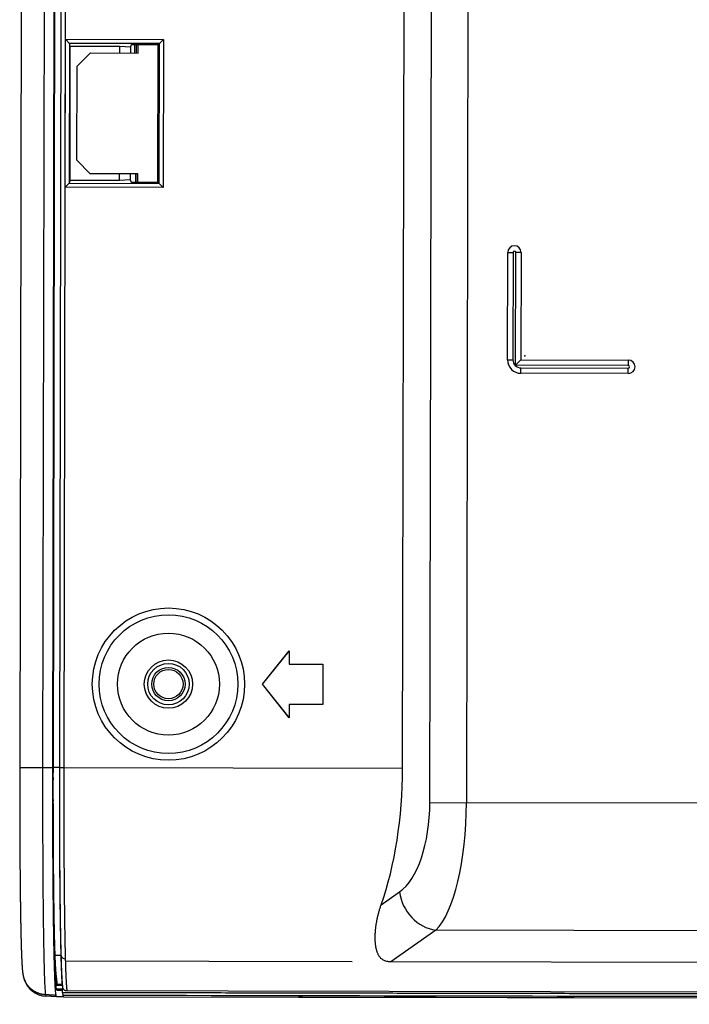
# Model space of a CAD drawing. Header units: millimetres. Extents: x 40090 to 187415, y -53271 to 40260.
# Tile 4 of 43: x 55626 to 55676, y 13768 to 13842. Entities that reach past the tile are written whole.
import ezdxf

# ---------------------------------------------------------------- set-up
doc = ezdxf.new("R2010")
doc.units = ezdxf.units.MM
doc.layers.add('AVM_projektor', color=6, linetype='Continuous')

# ---------------------------------------------------------------- blocks, each defined once
blk = doc.blocks.new('PT-FW430-bottom')
for p, q in [((214.57, 304.016), (214.57, 3.544)), ((214.997, 21.103), (214.997, 294.331)), ((215, 294.627), (215, 20.806)), ((209.993, 169.153), (209.993, 31.031)), ((212.36, 169.213), (212.36, 27.663)), ((200.491, 55.048), (200.491, 33.278)), ((167.5, 37.278), (167.5, 45.278)), ((167.5, 45.278), (167.9, 45.278)), ((167.9, 45.278), (167.9, 36.878)), ((168.1, 37.278), (168.1, 45.278)), ((168.5, 45.278), (168.1, 45.278)), ((168.5, 45.278), (168.5, 37.278)), ((159.5, 37.278), (167.5, 37.278)), ((159.5, 37.278), (159.5, 36.878)), ((167.9, 36.878), (159.5, 36.878)), ((159.5, 36.678), (167.5, 36.678)), ((159.5, 36.278), (159.5, 36.678)), ((167.5, 37.278), (167.9, 36.878)), ((167.5, 36.278), (167.5, 36.678)), ((168.5, 37.278), (168.1, 37.278)), ((167.5, 36.278), (159.5, 36.278)), ((51.513, 33.278), (200.491, 33.278)), ((200.491, 30.559), (200.491, 33.278)), ((209.993, 31.031), (212.36, 27.663)), ((200.491, 30.559), (50.975, 30.559)), ((197.934, 28.522), (48.938, 28.522)), ((197.934, 3.282), (197.934, 28.522)), ((208.101, 26.949), (207.142, 28.312)), ((212.36, 24.789), (212.36, 3.427)), ((190.2, 20.067), (190.2, 22.567)), ((190.2, 22.567), (193.2, 22.567)), ((190.207, 22.56), (190.2, 22.567)), ((190.207, 20.06), (190.207, 22.56)), ((190.207, 22.56), (193.193, 22.56)), ((193.193, 22.56), (193.2, 22.567)), ((193.193, 22.56), (193.193, 20.06)), ((193.2, 22.567), (193.2, 20.067)), ((215, 3.285), (215, 20.806)), ((191.7, 18.067), (189.2, 20.067)), ((189.2, 20.067), (190.2, 20.067)), ((189.22, 20.06), (189.2, 20.067)), ((191.7, 18.076), (189.22, 20.06)), ((189.22, 20.06), (190.207, 20.06)), ((190.207, 20.06), (190.2, 20.067)), ((194.2, 20.067), (191.7, 18.067)), ((194.18, 20.06), (191.7, 18.076)), ((193.193, 20.06), (193.2, 20.067)), ((193.193, 20.06), (194.18, 20.06)), ((193.2, 20.067), (194.2, 20.067)), ((194.18, 20.06), (194.2, 20.067)), ((191.7, 18.076), (191.7, 18.067)), ((143.69, 10.596), (143.99, 10.297)), ((143.69, 10.596), (154.71, 10.596)), ((143.69, 3.297), (143.69, 10.596)), ((144.079, 10.207), (143.99, 10.297)), ((143.99, 10.297), (143.99, 3.597)), ((154.41, 10.297), (143.99, 10.297)), ((154.321, 10.207), (154.41, 10.297)), ((154.71, 10.596), (154.41, 10.297)), ((154.41, 3.597), (154.41, 10.297)), ((154.71, 10.596), (154.71, 3.297)), ((144.079, 10.207), (144.079, 8.207)), ((154.321, 10.207), (144.079, 10.207)), ((154.321, 8.207), (154.321, 10.207)), ((144.7, 8.717), (144.079, 8.717)), ((144.699, 8.587), (144.079, 8.587)), ((144.7, 8.467), (144.079, 8.467)), ((144.079, 8.207), (144.243, 8.153)), ((144.2, 7.353), (144.243, 8.153)), ((144.243, 8.153), (144.7, 8.153)), ((144.7, 5.167), (144.7, 8.717)), ((154.32, 8.587), (153.699, 8.587)), ((153.7, 8.717), (153.7, 5.167)), ((154.321, 8.717), (153.7, 8.717)), ((153.7, 8.538), (154.321, 8.538)), ((153.7, 8.153), (154.157, 8.153)), ((154.157, 8.153), (154.321, 8.207)), ((154.157, 8.153), (154.2, 7.353)), ((144.7, 7.353), (144.2, 7.353)), ((144.2, 3.667), (144.2, 7.353)), ((154.2, 7.353), (153.7, 7.353)), ((154.2, 7.353), (154.2, 3.667)), ((145.7, 4.167), (144.7, 5.167)), ((153.7, 5.167), (152.7, 4.167)), ((144.2, 3.667), (143.99, 3.597)), ((154.2, 3.667), (144.2, 3.667)), ((152.7, 4.167), (145.7, 4.167)), ((154.2, 3.667), (154.41, 3.597)), ((-197.929, 3.282), (197.934, 3.282)), ((197.934, 2.983), (-197.929, 2.983)), ((197.934, 2.979), (-8.326, 2.979)), ((143.99, 3.597), (143.69, 3.297)), ((154.71, 3.297), (143.69, 3.297)), ((143.99, 3.597), (154.41, 3.597)), ((154.41, 3.597), (154.71, 3.297)), ((197.934, 2.983), (197.934, 3.282)), ((197.934, 2.979), (197.934, 2.983)), ((197.934, 2.979), (197.934, 2.505)), ((211.936, 3.115), (211.936, 3.122)), ((211.936, 3.115), (211.936, 2.666)), ((214.059, 2.832), (214.059, 3.206)), ((214.147, 3.215), (214.147, 3.224)), ((214.9, 3.25), (215, 3.283)), ((215, 3.283), (215, 2.782)), ((197.924, 2.468), (-197.924, 2.468)), ((197.934, 2.505), (-8.326, 2.505)), ((197.934, 2.488), (-8.317, 2.488)), ((197.924, 1.706), (197.924, 2.468)), ((197.934, 2.505), (197.934, 2.488)), ((211.509, 2.651), (211.512, 2.619)), ((213.537, 2.705), (214.046, 2.705)), ((213.554, 2.773), (213.569, 2.711)), ((214.059, 2.832), (213.569, 2.711)), ((214.046, 2.706), (214.046, 2.833)), ((214.402, 2.751), (214.5, 2.784)), ((215, 2.782), (214.9, 2.749)), ((215, 2.782), (214.958, 1.99)), ((-197.924, 1.706), (197.924, 1.706)), ((197.924, 0), (197.924, 1.706)), ((214.859, 1.957), (214.958, 1.99)), ((-197.924, 0), (197.924, 0)), ((213.632, 0.343), (213.627, 0.341)), ((213.632, 0.343), (213.73, 0.376))]:
    blk.add_line(p, q)
blk.add_lwpolyline([(197.923, 0), (197.975, 0), (198.027, 0), (198.078, 0), (198.13, 0), (198.181, 0), (198.233, 0), (198.284, 0), (198.336, 0), (198.387, 0), (198.439, 0), (198.49, 0), (198.542, 0), (198.593, 0), (198.645, 0), (198.696, 0), (198.748, 0), (198.799, 0), (198.851, 0.001), (198.902, 0.001), (198.954, 0.001), (199.005, 0.001), (199.056, 0.001), (199.108, 0.001), (199.159, 0.001), (199.211, 0.001), (199.262, 0.001), (199.313, 0.001), (199.365, 0.001), (199.416, 0.001), (199.467, 0.001), (199.518, 0.001), (199.57, 0.002), (199.621, 0.002), (199.672, 0.002), (199.723, 0.002), (199.774, 0.002), (199.826, 0.002), (199.877, 0.002), (199.928, 0.002), (199.979, 0.002), (200.03, 0.003), (200.081, 0.003), (200.132, 0.003), (200.183, 0.003), (200.234, 0.003), (200.285, 0.003), (200.336, 0.003), (200.387, 0.004), (200.438, 0.004), (200.488, 0.004), (200.539, 0.004), (200.59, 0.004), (200.641, 0.004), (200.691, 0.004), (200.742, 0.005), (200.793, 0.005), (200.843, 0.005), (200.894, 0.005), (200.944, 0.005), (200.995, 0.005), (201.045, 0.006), (201.096, 0.006), (201.146, 0.006), (201.197, 0.006), (201.247, 0.006), (201.297, 0.007), (201.347, 0.007), (201.398, 0.007), (201.448, 0.007), (201.498, 0.007), (201.548, 0.008), (201.598, 0.008), (201.648, 0.008), (201.698, 0.008), (201.748, 0.009), (201.798, 0.009), (201.848, 0.009), (201.897, 0.009), (201.947, 0.009), (201.997, 0.01), (202.047, 0.01), (202.096, 0.01), (202.146, 0.01), (202.195, 0.011), (202.245, 0.011), (202.294, 0.011), (202.343, 0.011), (202.393, 0.012), (202.442, 0.012), (202.491, 0.012), (202.54, 0.013), (202.59, 0.013), (202.639, 0.013), (202.688, 0.013), (202.737, 0.014), (202.785, 0.014), (202.834, 0.014), (202.883, 0.015), (202.932, 0.015), (202.98, 0.015), (203.029, 0.015), (203.078, 0.016), (203.126, 0.016), (203.174, 0.016), (203.223, 0.017), (203.271, 0.017), (203.319, 0.017), (203.367, 0.018), (203.416, 0.018), (203.464, 0.018), (203.512, 0.019), (203.56, 0.019), (203.607, 0.019), (203.655, 0.02), (203.703, 0.02), (203.751, 0.02), (203.798, 0.021), (203.846, 0.021), (203.893, 0.021), (203.94, 0.022), (203.988, 0.022), (204.035, 0.022), (204.082, 0.023), (204.129, 0.023), (204.176, 0.024), (204.223, 0.024), (204.27, 0.024), (204.317, 0.025), (204.364, 0.025), (204.41, 0.025), (204.457, 0.026), (204.503, 0.026), (204.55, 0.027), (204.596, 0.027), (204.643, 0.027), (204.689, 0.028), (204.735, 0.028), (204.781, 0.029), (204.827, 0.029), (204.873, 0.029), (204.919, 0.03), (204.964, 0.03), (205.01, 0.031), (205.056, 0.031), (205.101, 0.031), (205.146, 0.032), (205.192, 0.032), (205.237, 0.033), (205.282, 0.033), (205.327, 0.034), (205.372, 0.034), (205.417, 0.035), (205.462, 0.035), (205.507, 0.035), (205.551, 0.036), (205.596, 0.036), (205.64, 0.037), (205.685, 0.037), (205.729, 0.038), (205.773, 0.038), (205.817, 0.039), (205.861, 0.039), (205.905, 0.04), (205.949, 0.04), (205.993, 0.041), (206.037, 0.041), (206.08, 0.041), (206.124, 0.042), (206.167, 0.042), (206.21, 0.043), (206.253, 0.043), (206.297, 0.044), (206.34, 0.044), (206.383, 0.045), (206.425, 0.045), (206.468, 0.046), (206.511, 0.046), (206.553, 0.047), (206.596, 0.047), (206.638, 0.048), (206.68, 0.048), (206.722, 0.049), (206.764, 0.05), (206.806, 0.05), (206.848, 0.051), (206.89, 0.051), (206.932, 0.052), (206.973, 0.052), (207.015, 0.053), (207.056, 0.053), (207.097, 0.054), (207.138, 0.054), (207.179, 0.055), (207.22, 0.055), (207.261, 0.056), (207.302, 0.057), (207.342, 0.057), (207.383, 0.058), (207.423, 0.058), (207.463, 0.059), (207.504, 0.059), (207.544, 0.06), (207.584, 0.06), (207.623, 0.061), (207.663, 0.062), (207.703, 0.062), (207.742, 0.063), (207.782, 0.063), (207.821, 0.064), (207.86, 0.065), (207.899, 0.065), (207.938, 0.066), (207.977, 0.066), (208.015, 0.067), (208.054, 0.068), (208.093, 0.068), (208.131, 0.069), (208.169, 0.069), (208.207, 0.07), (208.245, 0.071), (208.283, 0.071), (208.321, 0.072), (208.359, 0.072), (208.396, 0.073), (208.434, 0.074), (208.471, 0.074), (208.508, 0.075), (208.545, 0.076), (208.582, 0.076), (208.619, 0.077), (208.655, 0.077), (208.692, 0.078), (208.728, 0.079), (208.765, 0.079), (208.801, 0.08), (208.837, 0.081), (208.873, 0.081), (208.909, 0.082), (208.944, 0.083), (208.98, 0.083), (209.015, 0.084), (209.05, 0.085), (209.086, 0.085), (209.121, 0.086), (209.156, 0.087), (209.19, 0.087), (209.225, 0.088), (209.259, 0.089), (209.294, 0.089), (209.328, 0.09), (209.362, 0.091), (209.396, 0.091), (209.43, 0.092), (209.464, 0.093), (209.497, 0.093), (209.531, 0.094), (209.564, 0.095), (209.598, 0.095), (209.631, 0.096), (209.664, 0.097), (209.696, 0.098), (209.729, 0.098), (209.762, 0.099), (209.794, 0.1), (209.826, 0.1), (209.859, 0.101), (209.891, 0.102), (209.923, 0.102), (209.954, 0.103), (209.986, 0.104), (210.017, 0.105), (210.049, 0.105), (210.08, 0.106), (210.111, 0.107), (210.142, 0.108), (210.173, 0.108), (210.204, 0.109), (210.234, 0.11), (210.265, 0.11), (210.295, 0.111), (210.325, 0.112), (210.355, 0.113), (210.385, 0.113), (210.415, 0.114), (210.444, 0.115), (210.474, 0.116), (210.503, 0.116), (210.532, 0.117), (210.561, 0.118), (210.59, 0.119), (210.619, 0.119), (210.647, 0.12), (210.676, 0.121), (210.704, 0.122), (210.732, 0.122), (210.76, 0.123), (210.788, 0.124), (210.816, 0.125), (210.844, 0.125), (210.871, 0.126), (210.898, 0.127), (210.926, 0.128), (210.953, 0.129), (210.98, 0.129), (211.006, 0.13), (211.033, 0.131), (211.059, 0.132), (211.086, 0.133), (211.112, 0.133), (211.138, 0.134), (211.164, 0.135), (211.189, 0.136), (211.215, 0.136), (211.24, 0.137), (211.266, 0.138), (211.291, 0.139), (211.316, 0.14), (211.341, 0.14), (211.365, 0.141), (211.39, 0.142), (211.414, 0.143), (211.438, 0.144), (211.463, 0.145), (211.486, 0.145), (211.51, 0.146), (211.534, 0.147), (211.557, 0.148), (211.581, 0.149), (211.604, 0.149), (211.627, 0.15), (211.65, 0.151), (211.673, 0.152), (211.695, 0.153), (211.718, 0.154), (211.74, 0.154), (211.762, 0.155), (211.784, 0.156), (211.806, 0.157), (211.828, 0.158), (211.849, 0.159), (211.871, 0.159), (211.892, 0.16), (211.913, 0.161), (211.934, 0.162), (211.955, 0.163), (211.975, 0.164), (211.996, 0.165), (212.016, 0.165), (212.036, 0.166), (212.056, 0.167), (212.076, 0.168), (212.096, 0.169), (212.116, 0.17), (212.135, 0.171), (212.154, 0.171), (212.173, 0.172), (212.192, 0.173), (212.211, 0.174), (212.23, 0.175), (212.249, 0.176), (212.267, 0.177), (212.285, 0.178), (212.303, 0.178), (212.321, 0.179), (212.339, 0.18), (212.357, 0.181), (212.374, 0.182), (212.392, 0.183), (212.409, 0.184), (212.426, 0.185), (212.443, 0.186), (212.46, 0.187), (212.476, 0.188), (212.493, 0.188), (212.509, 0.189), (212.525, 0.19), (212.542, 0.191), (212.557, 0.192), (212.573, 0.193), (212.589, 0.194), (212.605, 0.195), (212.62, 0.196), (212.635, 0.197), (212.65, 0.198), (212.665, 0.199), (212.68, 0.2), (212.695, 0.201), (212.71, 0.202), (212.724, 0.203), (212.738, 0.204), (212.753, 0.205), (212.767, 0.206), (212.781, 0.207), (212.795, 0.208), (212.809, 0.209), (212.822, 0.21), (212.836, 0.211), (212.849, 0.212), (212.863, 0.213), (212.876, 0.214), (212.889, 0.215), (212.902, 0.216), (212.915, 0.217), (212.928, 0.218), (212.94, 0.219), (212.953, 0.22), (212.966, 0.221), (212.978, 0.222), (212.991, 0.224), (213.003, 0.225), (213.015, 0.226), (213.028, 0.227), (213.04, 0.228), (213.052, 0.23), (213.064, 0.231), (213.076, 0.232), (213.089, 0.233), (213.101, 0.235), (213.113, 0.236), (213.125, 0.238), (213.137, 0.239), (213.149, 0.24), (213.162, 0.242), (213.174, 0.244), (213.186, 0.245), (213.199, 0.247), (213.212, 0.249), (213.225, 0.25), (213.238, 0.252), (213.251, 0.254), (213.264, 0.256), (213.278, 0.258), (213.292, 0.261), (213.306, 0.263), (213.321, 0.266), (213.336, 0.268), (213.351, 0.271), (213.367, 0.274), (213.384, 0.277), (213.401, 0.281), (213.419, 0.285), (213.438, 0.289), (213.458, 0.294), (213.478, 0.299), (213.5, 0.304), (213.523, 0.31), (213.547, 0.317), (213.571, 0.324), (213.595, 0.331), (213.629, 0.342)])
for radius in [5.67, 5.17, 3.8, 1.8, 1.545, 1.245, 1.093]:
    blk.add_circle((191.7, 11.067), radius)
for centre, radius, start, end in [((168, 45.278), 0.5, 0, 180), ((168, 45.278), 0.1, 0, 180), ((159.5, 36.778), 0.5, 90, 270), ((159.5, 36.778), 0.1, 90, 270), ((167.5, 37.278), 1, 270, 0), ((167.5, 37.278), 0.6, 270, 0)]:
    blk.add_arc(centre, radius, start, end)
for centre, major_axis, ratio, start_param, end_param in [((200.491, 30.014), (-10, 0), 0.326415, 3.45837, 4.712389), ((207.142, 31.031), (-2.454, -1.725), 0.868775, 1.022508, 2.461273), ((200.491, 27.295), (-7, 0), 0.466308, 3.45837, 4.712389), ((197.934, 20.595), (-17, 0), 0.466308, 4.07135, 4.712389), ((209, 20.806), (6, -0.01), 1, 0.001638, 0.030716), ((143.99, 3.297), (0, -0.3), 0.052408, 3.159046, 3.193952), ((154.41, 3.297), (0, -0.3), 0.052408, 3.089233, 3.124139), ((211.919, 3.421), (0.009, -0.3), 0.837302, 0.031926, 1.546304), ((197.765, 2.767), (-16.66, 0), 0.017459, 2.958052, 3.087991), ((213.161, 2.083), (1.46, -1.053), 0.999518, 5.658783, 6.855234)]:
    blk.add_ellipse(centre, major_axis=major_axis, ratio=ratio, start_param=start_param, end_param=end_param)
for points, start_tangent, end_tangent in [([(214.698, 305.111), (214.698, 302.486), (214.698, 299.86), (214.698, 297.235), (214.698, 294.61), (214.698, 291.985), (214.698, 289.36), (214.698, 286.735), (214.698, 284.11), (214.698, 281.484), (214.698, 278.859), (214.698, 276.234), (214.698, 273.609), (214.698, 270.984), (214.698, 268.359), (214.698, 265.733), (214.698, 263.108), (214.698, 260.483), (214.698, 257.858), (214.698, 255.233), (214.698, 252.608), (214.698, 249.983), (214.698, 247.357), (214.698, 244.732), (214.698, 242.107), (214.698, 239.482), (214.698, 236.857), (214.698, 234.232), (214.698, 231.606), (214.698, 228.981), (214.698, 226.356), (214.698, 223.731), (214.698, 221.106), (214.698, 218.481), (214.698, 215.856), (214.698, 213.23), (214.698, 210.605), (214.698, 207.98), (214.698, 205.355), (214.698, 202.73), (214.698, 200.105), (214.698, 197.48), (214.698, 194.854), (214.698, 192.229), (214.698, 189.604), (214.698, 186.979), (214.698, 184.354), (214.697, 181.729), (214.697, 179.103), (214.697, 176.478), (214.697, 173.853), (214.697, 171.228), (214.697, 168.603), (214.697, 165.978), (214.697, 163.353), (214.697, 160.727), (214.697, 158.102), (214.697, 155.477), (214.697, 152.852), (214.697, 150.227), (214.697, 147.602), (214.697, 144.976), (214.697, 142.351), (214.697, 139.726), (214.697, 137.101), (214.697, 134.476), (214.697, 131.851), (214.697, 129.226), (214.697, 126.6), (214.697, 123.975), (214.697, 121.35), (214.697, 118.725), (214.697, 116.1), (214.697, 113.475), (214.697, 110.849), (214.697, 108.224), (214.697, 105.599), (214.697, 102.974), (214.697, 100.349), (214.697, 97.724), (214.697, 95.099), (214.697, 92.473), (214.697, 89.848), (214.697, 87.223), (214.697, 84.598), (214.697, 81.973), (214.697, 79.348), (214.697, 76.723), (214.697, 74.097), (214.697, 71.472), (214.697, 68.847), (214.697, 66.222), (214.697, 63.597), (214.697, 60.972), (214.697, 58.346), (214.697, 55.721), (214.697, 53.096), (214.697, 50.471), (214.697, 47.846), (214.697, 45.221), (214.697, 42.596), (214.697, 39.97), (214.697, 37.345), (214.697, 34.72), (214.697, 32.095), (214.697, 29.47), (214.697, 26.845), (214.697, 24.219), (214.697, 21.594), (214.697, 18.969), (214.697, 16.344), (214.697, 13.719), (214.697, 11.094), (214.697, 8.469), (214.697, 5.843), (214.697, 3.218)], (-0.000004, -1), (-0.000004, -1)), ([(214.9, 297.867), (214.9, 238.944), (214.9, 180.02), (214.9, 121.097), (214.9, 62.173), (214.9, 3.25)], (0.000001, -1), (0.000001, -1)), ([(212.36, 27.663), (212.351, 27.511), (212.324, 27.369), (212.283, 27.238), (212.229, 27.122), (212.165, 27.021), (212.093, 26.939), (212.017, 26.87), (211.937, 26.811), (211.855, 26.761), (211.77, 26.719), (211.683, 26.682), (211.595, 26.65), (211.505, 26.621), (211.414, 26.597), (211.321, 26.575), (211.228, 26.558), (211.133, 26.543), (211.037, 26.531), (210.94, 26.521), (210.842, 26.514), (210.743, 26.51), (210.643, 26.507), (210.542, 26.506), (210.44, 26.506), (210.337, 26.509), (210.233, 26.513), (210.128, 26.519), (210.022, 26.527), (209.915, 26.537), (209.807, 26.549), (209.698, 26.562), (209.588, 26.577), (209.478, 26.595), (209.367, 26.614), (209.255, 26.634), (209.142, 26.657), (209.029, 26.682), (208.915, 26.709), (208.8, 26.737), (208.685, 26.768), (208.569, 26.8), (208.453, 26.834), (208.336, 26.87), (208.218, 26.908), (208.101, 26.949)], (0.000746, -1), (-0.94444, 0.328683)), ([(214.997, 21.11), (214.997, 21.091), (214.997, 21.072), (214.998, 21.054), (214.998, 21.035), (214.998, 21.016), (214.999, 20.998), (214.999, 20.979), (214.999, 20.96), (214.999, 20.942), (214.999, 20.923), (215, 20.904), (215, 20.886), (215, 20.867), (215, 20.848), (215, 20.83)], (0.023088, -0.999733), (0.001778, -0.999998)), ([(214.997, 20.981), (214.997, 21.005), (214.997, 21.029), (214.997, 21.054), (214.997, 21.078), (214.997, 21.103)], (-0.006907, 0.999976), (-0.006907, 0.999976)), ([(197.934, 3.282), (198.07, 3.282), (198.206, 3.283), (198.342, 3.283), (198.478, 3.283), (198.614, 3.283), (198.75, 3.283), (198.886, 3.283), (199.021, 3.283), (199.157, 3.283), (199.292, 3.283), (199.428, 3.284), (199.563, 3.284), (199.697, 3.284), (199.832, 3.284), (199.966, 3.285), (200.1, 3.285), (200.233, 3.285), (200.367, 3.286), (200.5, 3.286), (200.633, 3.286), (200.766, 3.287), (200.898, 3.287), (201.03, 3.288), (201.162, 3.288), (201.294, 3.288), (201.425, 3.289), (201.556, 3.289), (201.687, 3.29), (201.818, 3.291), (201.948, 3.291), (202.079, 3.292), (202.209, 3.292), (202.338, 3.293), (202.468, 3.293), (202.597, 3.294), (202.726, 3.295), (202.855, 3.295), (202.983, 3.296), (203.112, 3.297), (203.24, 3.298), (203.367, 3.298), (203.495, 3.299), (203.622, 3.3), (203.749, 3.301), (203.876, 3.301), (204.002, 3.302), (204.128, 3.303), (204.255, 3.304), (204.38, 3.305), (204.506, 3.306), (204.631, 3.307), (204.756, 3.308), (204.88, 3.309), (205.003, 3.31), (205.126, 3.311), (205.249, 3.312), (205.37, 3.313), (205.491, 3.314), (205.612, 3.315), (205.732, 3.316), (205.851, 3.317), (205.97, 3.318), (206.089, 3.319), (206.206, 3.32), (206.323, 3.322), (206.44, 3.323), (206.556, 3.324), (206.671, 3.325), (206.786, 3.326), (206.9, 3.328), (207.014, 3.329), (207.127, 3.33), (207.24, 3.332), (207.352, 3.333), (207.463, 3.334), (207.574, 3.336), (207.684, 3.337), (207.794, 3.338), (207.903, 3.34), (208.011, 3.341), (208.119, 3.343), (208.227, 3.344), (208.333, 3.346), (208.44, 3.347), (208.545, 3.348), (208.65, 3.35), (208.755, 3.352), (208.859, 3.353), (208.962, 3.355), (209.065, 3.356), (209.167, 3.358), (209.268, 3.359), (209.369, 3.361), (209.47, 3.363), (209.569, 3.364), (209.668, 3.366), (209.765, 3.368), (209.862, 3.37), (209.958, 3.371), (210.054, 3.373), (210.148, 3.375), (210.242, 3.376), (210.335, 3.378), (210.427, 3.38), (210.518, 3.382), (210.608, 3.384), (210.698, 3.386), (210.787, 3.387), (210.875, 3.389), (210.962, 3.391), (211.048, 3.393), (211.133, 3.395), (211.218, 3.397), (211.302, 3.399), (211.385, 3.401), (211.467, 3.403), (211.549, 3.405), (211.629, 3.407), (211.709, 3.409), (211.788, 3.411), (211.866, 3.413), (211.943, 3.415), (212.02, 3.417), (212.095, 3.419), (212.17, 3.421)], (1, 0), (0.999587, 0.028721)), ([(211.939, 3.122), (211.882, 3.12), (211.835, 3.119), (211.785, 3.117), (211.734, 3.116), (211.683, 3.114), (211.632, 3.113), (211.58, 3.112), (211.527, 3.11), (211.475, 3.109), (211.422, 3.108), (211.368, 3.106), (211.315, 3.105), (211.26, 3.103), (211.206, 3.102), (211.151, 3.101), (211.096, 3.099), (211.04, 3.098), (210.984, 3.097), (210.928, 3.096), (210.871, 3.094), (210.814, 3.093), (210.757, 3.092), (210.699, 3.09), (210.641, 3.089), (210.582, 3.088), (210.523, 3.087), (210.464, 3.085), (210.404, 3.084), (210.344, 3.083), (210.284, 3.082), (210.223, 3.08), (210.162, 3.079), (210.101, 3.078), (210.039, 3.077), (209.977, 3.076), (209.914, 3.074), (209.851, 3.073), (209.788, 3.072), (209.725, 3.071), (209.661, 3.07), (209.596, 3.069), (209.531, 3.067), (209.466, 3.066), (209.401, 3.065), (209.335, 3.064), (209.269, 3.063), (209.202, 3.062), (209.135, 3.061), (209.068, 3.06), (209.001, 3.058), (208.933, 3.057), (208.865, 3.056), (208.797, 3.055), (208.728, 3.054), (208.659, 3.053), (208.59, 3.052), (208.521, 3.051), (208.451, 3.05), (208.381, 3.049), (208.311, 3.048), (208.241, 3.047), (208.17, 3.046), (208.1, 3.045), (208.028, 3.044), (207.957, 3.043), (207.885, 3.042), (207.814, 3.041), (207.741, 3.04), (207.669, 3.039), (207.596, 3.038), (207.523, 3.037), (207.45, 3.036), (207.377, 3.035), (207.303, 3.034), (207.229, 3.033), (207.155, 3.033), (207.08, 3.032), (207.006, 3.031), (206.931, 3.03), (206.855, 3.029), (206.78, 3.028), (206.704, 3.027), (206.628, 3.026), (206.552, 3.026), (206.475, 3.025), (206.399, 3.024), (206.322, 3.023), (206.244, 3.022), (206.167, 3.022), (206.089, 3.021), (206.011, 3.02), (205.933, 3.019), (205.854, 3.018), (205.775, 3.018), (205.696, 3.017), (205.617, 3.016), (205.537, 3.015), (205.457, 3.015), (205.377, 3.014), (205.297, 3.013), (205.216, 3.013), (205.135, 3.012), (205.054, 3.011), (204.973, 3.01), (204.891, 3.01), (204.809, 3.009), (204.727, 3.008), (204.644, 3.008), (204.561, 3.007), (204.478, 3.007), (204.395, 3.006), (204.312, 3.005), (204.228, 3.005), (204.145, 3.004), (204.061, 3.003), (203.977, 3.003), (203.893, 3.002), (203.809, 3.002), (203.725, 3.001), (203.641, 3.001), (203.557, 3), (203.472, 3), (203.388, 2.999), (203.303, 2.999), (203.218, 2.998), (203.133, 2.998), (203.048, 2.997), (202.963, 2.997), (202.878, 2.996), (202.792, 2.996), (202.707, 2.995), (202.621, 2.995), (202.536, 2.994), (202.45, 2.994), (202.364, 2.993), (202.278, 2.993), (202.192, 2.993), (202.106, 2.992), (202.019, 2.992), (201.933, 2.991), (201.846, 2.991), (201.759, 2.991), (201.673, 2.99), (201.586, 2.99), (201.499, 2.99), (201.412, 2.989), (201.324, 2.989), (201.237, 2.989), (201.15, 2.988), (201.062, 2.988), (200.974, 2.988), (200.887, 2.987), (200.799, 2.987), (200.711, 2.987), (200.623, 2.987), (200.534, 2.986), (200.446, 2.986), (200.358, 2.986), (200.269, 2.986), (200.18, 2.985), (200.092, 2.985), (200.003, 2.985), (199.914, 2.985), (199.825, 2.985), (199.735, 2.984), (199.646, 2.984), (199.557, 2.984), (199.467, 2.984), (199.377, 2.984), (199.287, 2.984), (199.198, 2.983), (199.108, 2.983), (199.017, 2.983), (198.927, 2.983), (198.837, 2.983), (198.747, 2.983), (198.657, 2.983), (198.566, 2.983), (198.476, 2.983), (198.386, 2.983), (198.295, 2.983), (198.205, 2.983), (198.115, 2.983), (198.024, 2.983), (197.934, 2.983)], (-0.999568, -0.029386), (-1, 0)), ([(211.936, 3.115), (211.634, 3.106), (211.316, 3.098), (210.982, 3.091), (210.633, 3.083), (210.27, 3.076), (209.893, 3.069), (209.502, 3.062), (209.098, 3.055), (208.681, 3.048), (208.252, 3.042), (207.811, 3.036), (207.359, 3.031), (206.896, 3.025), (206.423, 3.02), (205.941, 3.015), (205.449, 3.011), (204.949, 3.006), (204.441, 3.002), (203.925, 2.999), (203.402, 2.995), (202.874, 2.992), (202.339, 2.989), (201.799, 2.987), (201.254, 2.985), (200.706, 2.983), (200.155, 2.982), (199.601, 2.98), (199.046, 2.98), (198.49, 2.979), (197.934, 2.979)], (-0.999611, -0.027884), (-1, -0.000001)), ([(214.059, 3.206), (214.017, 3.203), (213.974, 3.199), (213.929, 3.196), (213.881, 3.193), (213.832, 3.19), (213.78, 3.187), (213.726, 3.184), (213.671, 3.18), (213.613, 3.177), (213.553, 3.174), (213.491, 3.171), (213.427, 3.168), (213.361, 3.165), (213.293, 3.162), (213.222, 3.159), (213.15, 3.156), (213.076, 3.153), (213, 3.15), (212.922, 3.147), (212.842, 3.144), (212.76, 3.141), (212.676, 3.138), (212.59, 3.135), (212.502, 3.132), (212.413, 3.129), (212.321, 3.126), (212.228, 3.123), (212.132, 3.12), (212.035, 3.117), (211.936, 3.115)], (-0.996799, -0.079949), (-0.999609, -0.027975)), ([(214.312, 3.247), (214.286, 3.245), (214.259, 3.242), (214.231, 3.24), (214.202, 3.237), (214.172, 3.234), (214.141, 3.231), (214.109, 3.228), (214.076, 3.225), (214.042, 3.222), (214.007, 3.219), (213.971, 3.216), (213.934, 3.212), (213.896, 3.209), (213.857, 3.206), (213.818, 3.203), (213.777, 3.2), (213.736, 3.197), (213.694, 3.195), (213.652, 3.192), (213.608, 3.189), (213.564, 3.187), (213.519, 3.184), (213.473, 3.181), (213.426, 3.179), (213.379, 3.176), (213.331, 3.174), (213.282, 3.172), (213.232, 3.169), (213.181, 3.167), (213.13, 3.165), (213.078, 3.162), (213.025, 3.16), (212.971, 3.158), (212.916, 3.155), (212.861, 3.153), (212.805, 3.151), (212.748, 3.149), (212.69, 3.147), (212.631, 3.144), (212.572, 3.142), (212.512, 3.14), (212.451, 3.138), (212.389, 3.136), (212.326, 3.134), (212.263, 3.132), (212.199, 3.13), (212.135, 3.128), (212.069, 3.126), (212.005, 3.124), (211.945, 3.122)], (-0.996837, -0.07947), (-0.999568, -0.029394)), ([(212.17, 3.421), (212.183, 3.422), (212.196, 3.422), (212.209, 3.422), (212.221, 3.423), (212.234, 3.423), (212.247, 3.423), (212.26, 3.424), (212.272, 3.424), (212.285, 3.424), (212.298, 3.425), (212.31, 3.425), (212.323, 3.426), (212.335, 3.426), (212.348, 3.426), (212.36, 3.427)], (0.999587, 0.028729), (0.999541, 0.030299)), ([(212.36, 3.427), (212.449, 3.429), (212.537, 3.432), (212.624, 3.435), (212.708, 3.438), (212.792, 3.441), (212.874, 3.444), (212.954, 3.447), (213.033, 3.449), (213.11, 3.452), (213.186, 3.455), (213.261, 3.458), (213.333, 3.462), (213.405, 3.465), (213.474, 3.468), (213.542, 3.471), (213.609, 3.474), (213.674, 3.477), (213.737, 3.481), (213.799, 3.484), (213.86, 3.488), (213.918, 3.491), (213.975, 3.495), (214.031, 3.498), (214.085, 3.502), (214.137, 3.506), (214.188, 3.51), (214.237, 3.514), (214.284, 3.518), (214.33, 3.523), (214.374, 3.527), (214.416, 3.531), (214.457, 3.534), (214.496, 3.538), (214.534, 3.541), (214.57, 3.544)], (0.999541, 0.030282), (0.997027, 0.077049)), ([(214.312, 3.247), (214.295, 3.244), (214.278, 3.241), (214.262, 3.239), (214.245, 3.236), (214.228, 3.233), (214.211, 3.231), (214.194, 3.228), (214.177, 3.225), (214.16, 3.222), (214.143, 3.22), (214.126, 3.217), (214.109, 3.214), (214.092, 3.211), (214.075, 3.209), (214.059, 3.206)], (-0.98715, -0.159794), (-0.98715, -0.159794)), ([(214.147, 3.215), (214.198, 3.215), (214.248, 3.215), (214.299, 3.215), (214.35, 3.215), (214.401, 3.215)], (1, 0), (1, 0)), ([(214.147, 2.715), (214.147, 2.815), (214.147, 2.915), (214.147, 3.015), (214.147, 3.115), (214.147, 3.215)], (0, 1), (0, 1)), ([(214.57, 3.544), (214.57, 3.537), (214.57, 3.531), (214.569, 3.524), (214.569, 3.518), (214.568, 3.511), (214.567, 3.505), (214.566, 3.498), (214.565, 3.492), (214.564, 3.485), (214.563, 3.479), (214.561, 3.472), (214.559, 3.466), (214.558, 3.46), (214.556, 3.454), (214.554, 3.447), (214.551, 3.441), (214.549, 3.435), (214.546, 3.429), (214.544, 3.423), (214.541, 3.417), (214.538, 3.411), (214.535, 3.405), (214.532, 3.399), (214.529, 3.393), (214.525, 3.388), (214.522, 3.382), (214.518, 3.377), (214.514, 3.372), (214.51, 3.366), (214.506, 3.361), (214.502, 3.356), (214.498, 3.351), (214.494, 3.346), (214.489, 3.341), (214.485, 3.336), (214.48, 3.332), (214.475, 3.327), (214.47, 3.322), (214.465, 3.318), (214.46, 3.314), (214.455, 3.31), (214.45, 3.306), (214.445, 3.302), (214.44, 3.298), (214.434, 3.294), (214.428, 3.291), (214.423, 3.287), (214.417, 3.284), (214.411, 3.281), (214.406, 3.278), (214.4, 3.275), (214.394, 3.272), (214.388, 3.269), (214.382, 3.267), (214.376, 3.264), (214.37, 3.262), (214.363, 3.26), (214.357, 3.258), (214.351, 3.256), (214.345, 3.254), (214.338, 3.252), (214.332, 3.251), (214.325, 3.249), (214.319, 3.248), (214.312, 3.247)], (0.000031, -1), (-0.987152, -0.159783)), ([(214.401, 3.215), (214.401, 3.219), (214.401, 3.223), (214.401, 3.228), (214.401, 3.232), (214.401, 3.237), (214.401, 3.241), (214.401, 3.245), (214.401, 3.25), (214.401, 3.254), (214.401, 3.259), (214.401, 3.263), (214.401, 3.267), (214.401, 3.272), (214.401, 3.276), (214.401, 3.281)], (0.000004, 1), (0.000004, 1)), ([(214.696, 3.218), (214.692, 3.218), (214.688, 3.218), (214.684, 3.218), (214.68, 3.217), (214.676, 3.217), (214.673, 3.217), (214.669, 3.217), (214.666, 3.217), (214.663, 3.217), (214.66, 3.217), (214.657, 3.216), (214.654, 3.216), (214.652, 3.216), (214.65, 3.216), (214.647, 3.216), (214.645, 3.216), (214.642, 3.216), (214.639, 3.216), (214.636, 3.216), (214.632, 3.216), (214.628, 3.216), (214.624, 3.216), (214.62, 3.215), (214.615, 3.215), (214.61, 3.215), (214.605, 3.215), (214.599, 3.215), (214.594, 3.215), (214.587, 3.215), (214.581, 3.215), (214.574, 3.215), (214.567, 3.215), (214.56, 3.214), (214.554, 3.214), (214.548, 3.214), (214.541, 3.214), (214.534, 3.214), (214.527, 3.214), (214.52, 3.214), (214.512, 3.214), (214.505, 3.214), (214.498, 3.214), (214.491, 3.214), (214.484, 3.214), (214.476, 3.214), (214.469, 3.214), (214.462, 3.214), (214.454, 3.213), (214.447, 3.213), (214.439, 3.213), (214.432, 3.213), (214.424, 3.213), (214.416, 3.213), (214.408, 3.213), (214.401, 3.213)], (-0.998312, -0.058073), (-0.999995, -0.00303)), ([(214.402, 2.752), (214.402, 2.783), (214.402, 2.814), (214.402, 2.845), (214.402, 2.875), (214.402, 2.906), (214.402, 2.937), (214.402, 2.968), (214.402, 2.999), (214.402, 3.03), (214.402, 3.06), (214.402, 3.091), (214.402, 3.122), (214.402, 3.153), (214.402, 3.184), (214.402, 3.215)], (0, 1), (0, 1)), ([(214.5, 2.785), (214.5, 2.871), (214.5, 2.956), (214.5, 3.042), (214.5, 3.128), (214.5, 3.214)], (0, 1), (0, 1)), ([(214.697, 3.218), (214.705, 3.219), (214.714, 3.22), (214.722, 3.221), (214.73, 3.222), (214.738, 3.223), (214.746, 3.224), (214.754, 3.225), (214.761, 3.225), (214.768, 3.226), (214.775, 3.227), (214.782, 3.228), (214.789, 3.229), (214.796, 3.23), (214.802, 3.231), (214.808, 3.232), (214.815, 3.233), (214.821, 3.234), (214.826, 3.234), (214.832, 3.235), (214.837, 3.236), (214.843, 3.237), (214.848, 3.238), (214.853, 3.239), (214.857, 3.24), (214.862, 3.241), (214.866, 3.242), (214.871, 3.243), (214.875, 3.243), (214.879, 3.244), (214.882, 3.245), (214.886, 3.246), (214.89, 3.247), (214.893, 3.248), (214.896, 3.249), (214.899, 3.25)], (0.994749, 0.10234), (0.95238, 0.304914)), ([(214.9, 2.749), (214.86, 2.739), (214.801, 2.729), (214.722, 2.719), (214.625, 2.71), (214.509, 2.7), (214.374, 2.69), (214.22, 2.68), (214.048, 2.671), (213.857, 2.661), (213.648, 2.652), (213.421, 2.643), (213.177, 2.634), (212.915, 2.625), (212.635, 2.616), (212.339, 2.608), (212.027, 2.599), (211.699, 2.591), (211.355, 2.583), (210.997, 2.575), (210.623, 2.568), (210.234, 2.56), (209.832, 2.553), (209.416, 2.546), (208.986, 2.539), (208.545, 2.533), (208.091, 2.527), (207.625, 2.521), (207.149, 2.516), (206.662, 2.51), (206.165, 2.505), (205.659, 2.501), (205.144, 2.496), (204.621, 2.492), (204.09, 2.488), (203.552, 2.485), (203.007, 2.482), (202.457, 2.479), (201.901, 2.476), (201.342, 2.474), (200.778, 2.472), (200.211, 2.471), (199.641, 2.47), (199.07, 2.469), (198.497, 2.468), (197.924, 2.468)], (-0.961928, -0.273302), (-1, -0.000001)), ([(211.509, 2.651), (211.446, 2.649), (211.382, 2.647), (211.317, 2.645), (211.252, 2.643), (211.187, 2.641), (211.121, 2.639), (211.054, 2.637), (210.987, 2.635), (210.919, 2.633), (210.851, 2.631), (210.782, 2.629), (210.713, 2.627), (210.643, 2.625), (210.573, 2.624), (210.502, 2.622), (210.43, 2.62), (210.358, 2.618), (210.285, 2.617), (210.212, 2.615), (210.138, 2.613), (210.064, 2.611), (209.989, 2.61), (209.914, 2.608), (209.838, 2.606), (209.762, 2.605), (209.685, 2.603), (209.607, 2.601), (209.529, 2.6), (209.45, 2.598), (209.371, 2.597), (209.292, 2.595), (209.211, 2.593), (209.13, 2.592), (209.049, 2.59), (208.967, 2.589), (208.884, 2.587), (208.801, 2.586), (208.718, 2.584), (208.634, 2.583), (208.549, 2.581), (208.465, 2.58), (208.379, 2.578), (208.294, 2.577), (208.208, 2.576), (208.121, 2.574), (208.035, 2.573), (207.948, 2.571), (207.86, 2.57), (207.772, 2.569), (207.684, 2.568), (207.595, 2.566), (207.506, 2.565), (207.417, 2.564), (207.327, 2.562), (207.237, 2.561), (207.146, 2.56), (207.055, 2.559), (206.964, 2.558), (206.872, 2.556), (206.78, 2.555), (206.688, 2.554), (206.595, 2.553), (206.502, 2.552), (206.408, 2.551), (206.314, 2.549), (206.22, 2.548), (206.125, 2.547), (206.03, 2.546), (205.935, 2.545), (205.839, 2.544), (205.743, 2.543), (205.646, 2.542), (205.549, 2.541), (205.452, 2.54), (205.354, 2.539), (205.256, 2.538), (205.158, 2.537), (205.059, 2.536), (204.959, 2.535), (204.86, 2.535), (204.76, 2.534), (204.659, 2.533), (204.559, 2.532), (204.457, 2.531), (204.356, 2.53), (204.254, 2.529), (204.152, 2.529), (204.049, 2.528), (203.946, 2.527), (203.843, 2.526), (203.739, 2.526), (203.636, 2.525), (203.532, 2.524), (203.428, 2.523), (203.324, 2.523), (203.22, 2.522), (203.116, 2.521), (203.011, 2.521), (202.907, 2.52), (202.802, 2.519), (202.697, 2.519), (202.592, 2.518), (202.487, 2.518), (202.382, 2.517), (202.276, 2.516), (202.171, 2.516), (202.065, 2.515), (201.959, 2.515), (201.853, 2.514), (201.746, 2.514), (201.64, 2.513), (201.533, 2.513), (201.427, 2.512), (201.32, 2.512), (201.213, 2.512), (201.106, 2.511), (200.998, 2.511), (200.891, 2.51), (200.783, 2.51), (200.675, 2.51), (200.567, 2.509), (200.459, 2.509), (200.351, 2.509), (200.243, 2.508), (200.134, 2.508), (200.026, 2.508), (199.917, 2.508), (199.808, 2.507), (199.699, 2.507), (199.589, 2.507), (199.48, 2.507), (199.37, 2.506), (199.261, 2.506), (199.151, 2.506), (199.041, 2.506), (198.93, 2.506), (198.82, 2.506), (198.709, 2.506), (198.599, 2.505), (198.488, 2.505), (198.377, 2.505), (198.266, 2.505), (198.156, 2.505), (198.045, 2.505), (197.934, 2.505)], (-0.999439, -0.033492), (-1, 0)), ([(211.512, 2.619), (211.318, 2.614), (211.117, 2.609), (210.91, 2.604), (210.696, 2.599), (210.475, 2.594), (210.247, 2.589), (210.014, 2.584), (209.774, 2.579), (209.529, 2.575), (209.278, 2.57), (209.021, 2.566), (208.759, 2.561), (208.491, 2.557), (208.218, 2.553), (207.939, 2.549), (207.656, 2.545), (207.366, 2.541), (207.073, 2.538), (206.775, 2.534), (206.472, 2.531), (206.166, 2.527), (205.855, 2.524), (205.54, 2.521), (205.221, 2.518), (204.899, 2.516), (204.573, 2.513), (204.243, 2.51), (203.91, 2.508), (203.574, 2.506), (203.235, 2.503), (202.894, 2.501), (202.551, 2.5), (202.205, 2.498), (201.856, 2.496), (201.506, 2.495), (201.154, 2.493), (200.801, 2.492), (200.445, 2.491), (200.088, 2.49), (199.73, 2.489), (199.371, 2.489), (199.012, 2.488), (198.653, 2.488), (198.294, 2.488), (197.934, 2.488)], (-0.99961, -0.027938), (-1, -0.000001)), ([(211.936, 2.666), (211.908, 2.665), (211.881, 2.664), (211.853, 2.663), (211.825, 2.662), (211.797, 2.661), (211.769, 2.66), (211.741, 2.659), (211.712, 2.658), (211.683, 2.657), (211.655, 2.656), (211.626, 2.655), (211.597, 2.654), (211.568, 2.653), (211.538, 2.652), (211.509, 2.651)], (-0.999247, -0.038812), (-0.999439, -0.033498)), ([(213.547, 2.706), (213.506, 2.703), (213.464, 2.7), (213.42, 2.697), (213.374, 2.694), (213.326, 2.691), (213.275, 2.688), (213.223, 2.685), (213.17, 2.682), (213.114, 2.679), (213.056, 2.676), (212.996, 2.673), (212.935, 2.67), (212.871, 2.667), (212.806, 2.664), (212.739, 2.661), (212.67, 2.658), (212.599, 2.655), (212.526, 2.652), (212.451, 2.65), (212.375, 2.647), (212.296, 2.644), (212.216, 2.641), (212.134, 2.638), (212.051, 2.636), (211.965, 2.633), (211.878, 2.63), (211.789, 2.627), (211.698, 2.625), (211.606, 2.622), (211.512, 2.619)], (-0.996997, -0.077443), (-0.999609, -0.027975)), ([(213.554, 2.773), (213.519, 2.768), (213.483, 2.764), (213.446, 2.759), (213.409, 2.755), (213.371, 2.751), (213.333, 2.747), (213.294, 2.744), (213.254, 2.74), (213.213, 2.737), (213.172, 2.733), (213.13, 2.73), (213.088, 2.727), (213.045, 2.723), (213.001, 2.72), (212.957, 2.717), (212.912, 2.714), (212.866, 2.711), (212.82, 2.709), (212.773, 2.706), (212.725, 2.703), (212.677, 2.7), (212.628, 2.698), (212.579, 2.695), (212.528, 2.693), (212.478, 2.69), (212.426, 2.688), (212.374, 2.685), (212.322, 2.683), (212.268, 2.68), (212.214, 2.678), (212.16, 2.676), (212.105, 2.673), (212.049, 2.671), (211.993, 2.669), (211.936, 2.666)], (-0.990326, -0.138761), (-0.999247, -0.038798)), ([(213.569, 2.711), (213.565, 2.71), (213.56, 2.709), (213.556, 2.708), (213.551, 2.707), (213.547, 2.706)], (-0.971954, -0.235171), (-0.971954, -0.235171)), ([(214.059, 2.832), (214.031, 2.83), (214.003, 2.827), (213.974, 2.824), (213.944, 2.821), (213.913, 2.818), (213.882, 2.815), (213.849, 2.811), (213.815, 2.807), (213.781, 2.803), (213.745, 2.798), (213.709, 2.794), (213.671, 2.789), (213.633, 2.784), (213.594, 2.779), (213.554, 2.773)], (-0.996767, -0.080351), (-0.990273, -0.13914)), ([(214.046, 2.706), (214.066, 2.708), (214.086, 2.709), (214.106, 2.711), (214.127, 2.713), (214.147, 2.715)], (0.996277, 0.086205), (0.996277, 0.086205)), ([(214.9, 2.749), (214.892, 2.591), (214.884, 2.432), (214.875, 2.274), (214.867, 2.115), (214.859, 1.957)], (-0.052267, -0.998633), (-0.052267, -0.998633)), ([(197.924, 1.706), (198.96, 1.706), (199.99, 1.708), (201.011, 1.71), (202.019, 1.714), (203.01, 1.718), (203.982, 1.723), (204.931, 1.73), (205.855, 1.737), (206.748, 1.745), (207.61, 1.753), (208.435, 1.763), (209.221, 1.773), (209.964, 1.784), (210.662, 1.796), (211.313, 1.808), (211.915, 1.821), (212.466, 1.835), (212.966, 1.849), (213.411, 1.863), (213.801, 1.878), (214.133, 1.893), (214.407, 1.909), (214.62, 1.925), (214.771, 1.94), (214.859, 1.957)], (1, 0.000002), (0.977752, 0.209762)), ([(214.859, 1.957), (214.856, 1.909), (214.851, 1.861), (214.846, 1.814), (214.839, 1.766), (214.831, 1.719), (214.821, 1.672), (214.81, 1.625), (214.799, 1.579), (214.785, 1.533), (214.771, 1.487), (214.756, 1.442), (214.739, 1.397), (214.721, 1.353), (214.702, 1.309), (214.682, 1.266), (214.66, 1.223), (214.638, 1.181), (214.614, 1.139), (214.589, 1.098), (214.563, 1.058), (214.537, 1.018), (214.509, 0.979), (214.48, 0.941), (214.45, 0.904), (214.419, 0.867), (214.387, 0.832), (214.354, 0.797), (214.32, 0.763), (214.286, 0.73), (214.25, 0.698), (214.214, 0.667), (214.177, 0.637), (214.139, 0.608), (214.1, 0.58), (214.061, 0.553), (214.021, 0.527), (213.98, 0.502), (213.938, 0.478), (213.896, 0.455), (213.854, 0.433), (213.81, 0.413), (213.767, 0.394), (213.722, 0.376), (213.678, 0.359), (213.632, 0.343)], (-0.051415, -0.998677), (-0.9489, -0.315576)), ([(214.958, 1.99), (214.958, 1.99), (214.958, 1.989), (214.958, 1.989), (214.958, 1.989), (214.958, 1.989), (214.958, 1.989), (214.958, 1.989), (214.958, 1.988), (214.958, 1.988), (214.958, 1.988)], (-0.052337, -0.998629), (-0.052353, -0.998629))]:
    blk.add_spline(points, degree=3, dxfattribs=dict(start_tangent=start_tangent, end_tangent=end_tangent))
blk.add_point((167.2, 37.578))

msp = doc.modelspace()

# ---------------------------------------------------------------- block references
at = {"layer": 'AVM_projektor', "rotation": 269.8895464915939}
msp.add_blockref('PT-FW430-bottom', (55626.686, 13983.842), dxfattribs=at)

doc.saveas('drawing.dxf')
